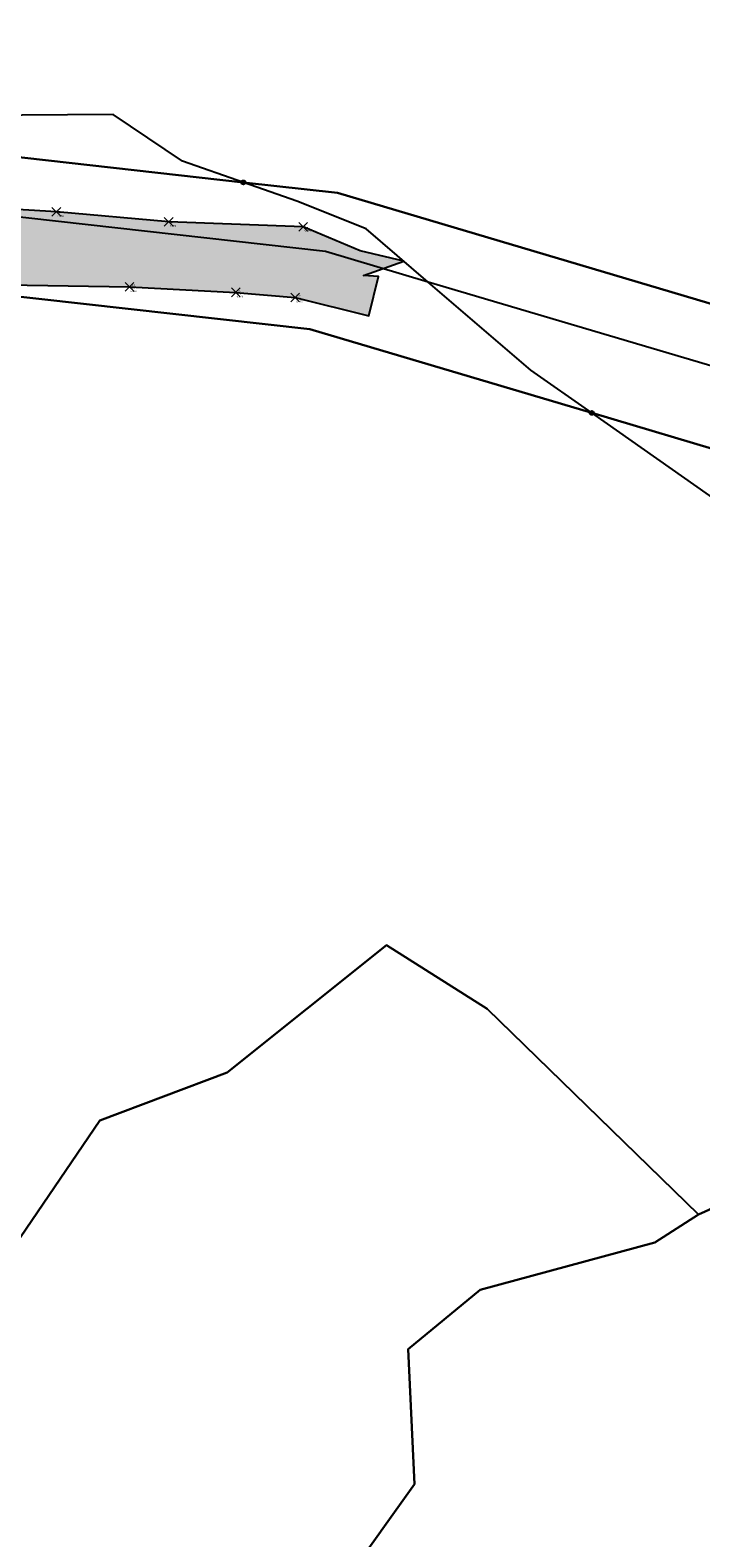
# Model space of a CAD drawing. Extents: x 463979 to 467979, y 555064 to 557157.
# Tile 66 of 82: x 467168 to 467191, y 556192 to 556244. Entities that reach past the tile are written whole.
import ezdxf

# ---------------------------------------------------------------- set-up
doc = ezdxf.new("R2010")
doc.units = 0
doc.header["$MEASUREMENT"] = 0
doc.header["$PDMODE"] = 3
doc.header["$PDSIZE"] = 0.15
doc.linetypes.add('Center line', pattern=[0])
doc.layers.add('OS MAP', color=7, linetype='Continuous')
doc.layers.add('Survey Detail Drawn', color=7, linetype='Continuous')
doc.layers.add('Road Edge', color=144, linetype='Continuous', lineweight=9)
doc.styles.add('Legend', font='calibri.ttf')

# ---------------------------------------------------------------- blocks, each defined once
blk = doc.blocks.new('*U4')
at = {"linetype": 'Continuous'}
blk.add_point((0, 0), dxfattribs=at)
at = {"linetype": 'Continuous', "style": 'Legend'}
for tag, p in [('NAME', (0.13, 0.14)), ('CODE', (0.13, -0.28)), ('COMMENTS', (0.13, -1.55)), ('ELEVATION', (0.13, -0.7))]:
    blk.add_attdef(tag, p, '', height=0.25, dxfattribs=at)

msp = doc.modelspace()

# ---------------------------------------------------------------- hatches: boundary and pattern name
at = {"layer": 'Survey Detail Drawn', "true_color": 0x89a992}
h = msp.add_hatch(color=252, dxfattribs=at)
h.dxf.hatch_style = 1
h.paths.add_polyline_path([(467131.798, 556212.151), (467134.062, 556213.055), (467137.414, 556214.322), (467139.567, 556215.331), (467143.086, 556217.265), (467145.396, 556218.769), (467147.205, 556220.285), (467148.711, 556221.925), (467150.118, 556223.757), (467151.975, 556226.533), (467153.284, 556228.697), (467154.192, 556230.483), (467155.285, 556232.028), (467156.362, 556232.831), (467157.837, 556233.602), (467159.762, 556234.328), (467163.003, 556234.687), (467167.033, 556234.783), (467171.25, 556234.708), (467174.914, 556234.521), (467176.959, 556234.347), (467179.501, 556233.715), (467179.836, 556235.061), (467179.313, 556235.105), (467180.704, 556235.593), (467179.204, 556235.949), (467177.234, 556236.781), (467172.603, 556236.952), (467168.733, 556237.296), (467164.343, 556237.556), (467161.122, 556237.679), (467158.857, 556237.408), (467156.245, 556236.708), (467154.1, 556235.325), (467151.784, 556232.803), (467150.667, 556231.132), (467150.5, 556230.485), (467148.435, 556226.915), (467146.498, 556224.224), (467144.927, 556222.471), (467142.904, 556220.689), (467140.978, 556219.353), (467138.75, 556218.159), (467136.159, 556216.816), (467131.146, 556214.917), (467127.477, 556213.927), (467125.705, 556213.32), (467124.536, 556212.823), (467123.466, 556212.299), (467120.281, 556211.787), (467113.279, 556208.533), (467112.882, 556207.557), (467111.694, 556206.316), (467110.581, 556205.254), (467109.543, 556204.274), (467108.193, 556203.415), (467107.759, 556203.078), (467106.964, 556202.714), (467105.045, 556202.14), (467104.012, 556201.724), (467102.763, 556201.186), (467101.256, 556200.517), (467099.966, 556200.108), (467100.653, 556198.814), (467102.223, 556198.866), (467099.36, 556197.694), (467101.413, 556197.763), (467101.971, 556196.836), (467104, 556197.23), (467105.484, 556197.868), (467106.347, 556197.807), (467106.753, 556197.927), (467111.18, 556200.026), (467113.202, 556201.249), (467114.964, 556202.44), (467117.614, 556204.358), (467119.38, 556205.629), (467122.017, 556207.218), (467124.154, 556208.812), (467125.513, 556209.414), (467127.462, 556210.135), (467128.539, 556210.601)])

# ---------------------------------------------------------------- linework, layer by layer
at = {"layer": 'OS MAP'}
for points in [[(467156.102, 556245.509), (467155.489, 556243.221), (467156.117, 556241.155), (467156.339, 556240.423), (467175.178, 556238.307), (467178.415, 556237.943), (467193.526, 556233.461)], [(467156.102, 556245.509), (467155.489, 556243.221), (467156.117, 556241.155), (467156.339, 556240.423), (467175.178, 556238.307), (467178.415, 556237.943), (467193.526, 556233.461)], [(467175.178, 556238.307), (467173.074, 556239.041), (467170.69, 556240.646), (467165.97, 556240.613), (467156.117, 556241.155), (467151.512, 556241.408)], [(467193.526, 556233.461), (467178.415, 556237.943), (467175.178, 556238.307), (467156.339, 556240.423), (467149.16, 556229.761), (467143.192, 556222.026), (467135.265, 556217.55), (467117.721, 556209.407), (467104.25, 556203.155), (467095.901, 556199.32), (467085.121, 556192.485)], [(467307.047, 556151.149), (467299.699, 556168.134), (467293.41, 556176.752), (467281.628, 556186.409), (467276.122, 556196.075), (467269.037, 556212.014), (467263.279, 556215.142), (467259.098, 556213.567), (467254.926, 556206.239), (467251.791, 556204.665), (467243.946, 556205.437), (467212.014, 556225.258), (467192.916, 556231.503), (467181.538, 556234.877), (467178.006, 556235.925), (467157.346, 556238.246), (467150.824, 556228.56), (467144.562, 556220.444), (467136.202, 556215.724), (467119.346, 556207.901), (467105.11, 556201.293), (467096.882, 556197.514), (467086.3, 556190.804)], [(467187.179, 556230.367), (467185.083, 556231.835), (467181.538, 556234.877), (467179.402, 556236.711), (467177.016, 556237.665), (467175.178, 556238.307)], [(467304.612, 556149.927), (467297.323, 556166.776), (467291.417, 556174.868), (467279.514, 556184.625), (467273.691, 556194.846), (467266.927, 556210.065), (467263.074, 556212.158), (467260.976, 556211.368), (467256.882, 556204.178), (467252.308, 556201.881), (467243.049, 556202.792), (467210.857, 556222.774), (467195.136, 556227.915), (467192.106, 556228.906), (467187.179, 556230.367), (467177.463, 556233.249), (467158.681, 556235.359), (467153.031, 556226.968), (467146.379, 556218.346), (467137.445, 556213.302), (467121.502, 556205.902), (467106.25, 556198.823), (467098.184, 556195.119), (467087.864, 556188.574)], [(467304.612, 556149.927), (467297.323, 556166.776), (467291.417, 556174.868), (467279.514, 556184.625), (467273.691, 556194.846), (467266.927, 556210.065), (467263.074, 556212.158), (467260.976, 556211.368), (467256.882, 556204.178), (467252.308, 556201.881), (467243.049, 556202.792), (467210.857, 556222.774), (467195.136, 556227.915), (467192.106, 556228.906), (467187.179, 556230.367), (467177.463, 556233.249), (467158.681, 556235.359), (467153.031, 556226.968), (467146.379, 556218.346), (467137.445, 556213.302), (467121.502, 556205.902), (467106.25, 556198.823), (467098.184, 556195.119), (467087.864, 556188.574)], [(467087.864, 556188.574), (467098.184, 556195.119), (467106.25, 556198.823), (467121.502, 556205.902), (467137.445, 556213.302), (467146.379, 556218.346), (467153.031, 556226.968), (467158.681, 556235.359), (467177.463, 556233.249), (467187.179, 556230.367), (467192.106, 556228.906), (467195.136, 556227.915), (467210.857, 556222.774), (467243.049, 556202.792), (467252.308, 556201.881), (467256.882, 556204.178), (467260.976, 556211.368), (467263.074, 556212.158), (467266.927, 556210.065), (467273.691, 556194.846), (467279.514, 556184.625), (467291.417, 556174.868), (467297.323, 556166.776), (467304.612, 556149.927)], [(467191.661, 556227.23), (467187.179, 556230.367)], [(467190.853, 556202.762), (467194.598, 556204.442), (467198.259, 556205.606), (467200.749, 556208.426), (467211.81, 556212.307), (467215.762, 556213.357), (467217.895, 556213.923)], [(467190.853, 556202.762), (467183.58, 556209.84), (467180.107, 556212.035), (467174.623, 556207.645), (467170.236, 556205.999), (467167.494, 556201.975), (467155.977, 556198.683), (467149.945, 556195.39), (467146.106, 556196.853), (467136.277, 556192.55), (467139.891, 556179.66)], [(467185.576, 556174.441), (467170.672, 556164.953), (467159.332, 556161.228), (467154.292, 556158.618), (467149.733, 556167.956), (467143.405, 556177.42), (467139.891, 556179.66), (467136.277, 556192.55), (467146.106, 556196.853), (467149.945, 556195.39), (467155.977, 556198.683), (467167.494, 556201.975), (467170.236, 556205.999), (467174.623, 556207.645), (467180.107, 556212.035), (467183.58, 556209.84), (467190.853, 556202.762), (467194.598, 556204.442)], [(467185.576, 556174.441), (467170.672, 556164.953), (467159.332, 556161.228), (467154.292, 556158.618), (467149.733, 556167.956), (467143.405, 556177.42), (467139.891, 556179.66), (467136.277, 556192.55), (467146.106, 556196.853), (467149.945, 556195.39), (467155.977, 556198.683), (467167.494, 556201.975), (467170.236, 556205.999), (467174.623, 556207.645), (467180.107, 556212.035), (467183.58, 556209.84), (467190.853, 556202.762)], [(467185.576, 556174.441), (467170.672, 556164.953), (467159.332, 556161.228), (467154.292, 556158.618), (467149.733, 556167.956), (467143.405, 556177.42), (467139.891, 556179.66), (467136.277, 556192.55), (467146.106, 556196.853), (467149.945, 556195.39), (467155.977, 556198.683), (467167.494, 556201.975), (467170.236, 556205.999), (467174.623, 556207.645), (467180.107, 556212.035), (467183.58, 556209.84), (467190.853, 556202.762), (467194.598, 556204.442)], [(467190.853, 556202.762), (467183.58, 556209.84), (467180.107, 556212.035), (467174.623, 556207.645), (467170.236, 556205.999), (467167.494, 556201.975), (467155.977, 556198.683), (467149.945, 556195.39), (467146.106, 556196.853), (467136.277, 556192.55), (467139.891, 556179.66)], [(467194.598, 556204.442), (467190.853, 556202.762), (467189.353, 556201.79), (467183.33, 556200.165), (467180.856, 556198.116), (467181.075, 556193.469), (467178.752, 556190.219), (467174.967, 556187.877), (467179.165, 556183.195), (467180.335, 556179.683), (467182.262, 556178.65), (467185.576, 556174.441)], [(467194.598, 556204.442), (467190.853, 556202.762), (467189.353, 556201.79), (467183.33, 556200.165), (467180.856, 556198.116), (467181.075, 556193.469), (467178.752, 556190.219), (467174.967, 556187.877), (467179.165, 556183.195), (467180.335, 556179.683), (467182.262, 556178.65), (467185.576, 556174.441)], [(467190.853, 556202.762), (467189.353, 556201.79), (467183.33, 556200.165), (467180.856, 556198.116), (467181.075, 556193.469), (467178.752, 556190.219), (467174.967, 556187.877), (467179.165, 556183.195), (467180.335, 556179.683), (467182.262, 556178.65), (467185.576, 556174.441)], [(467178.752, 556190.219), (467181.075, 556193.469), (467180.856, 556198.116), (467183.33, 556200.165), (467189.353, 556201.79), (467190.853, 556202.762)], [(467178.752, 556190.219), (467181.075, 556193.469), (467180.856, 556198.116), (467183.33, 556200.165), (467189.353, 556201.79), (467190.853, 556202.762)]]:
    msp.add_lwpolyline(points, dxfattribs=at)
for centre in [(467175.178, 556238.307), (467187.179, 556230.367)]:
    msp.add_circle(centre, 0.0699, dxfattribs=at)
at = {"layer": 'Road Edge', "linetype": 'Center line', "ltscale": 5}
for points in [[(467177.234, 556236.781, 6.488), (467172.603, 556236.952, 5.483), (467168.733, 556237.296, 4.628), (467164.343, 556237.556, 3.772), (467161.122, 556237.679, 3.174), (467158.857, 556237.408, 2.833), (467156.245, 556236.708, 2.538), (467154.1, 556235.325, 2.416), (467151.784, 556232.803, 2.362), (467150.667, 556231.132, 2.396), (467150.5, 556230.485, 2.401), (467148.435, 556226.915, 2.41), (467146.498, 556224.224, 2.354), (467144.927, 556222.471, 2.329), (467142.904, 556220.689, 2.284), (467140.978, 556219.353, 2.288), (467138.75, 556218.159, 2.158), (467136.159, 556216.816, 2.066), (467131.146, 556214.917, 2.034)], [(467124.174, 556209.401, 2.229), (467126.736, 556210.477, 2.14), (467129.464, 556211.436, 2.076), (467131.798, 556212.151, 2.129), (467134.062, 556213.055, 2.111), (467137.414, 556214.322, 2.183), (467139.567, 556215.331, 2.184), (467143.086, 556217.265, 2.288), (467145.396, 556218.769, 2.408), (467147.205, 556220.285, 2.412), (467148.711, 556221.925, 2.499), (467150.118, 556223.757, 2.467), (467151.975, 556226.533, 2.415), (467153.284, 556228.697, 2.468), (467154.192, 556230.483, 2.466), (467155.285, 556232.028, 2.518), (467156.362, 556232.831, 2.522), (467157.837, 556233.602, 2.558), (467159.762, 556234.328, 2.918), (467163.003, 556234.687, 3.498), (467167.033, 556234.783, 4.333), (467171.25, 556234.708, 5.244), (467174.914, 556234.521, 6.076), (467176.959, 556234.347, 6.45)]]:
    msp.add_polyline3d(points, dxfattribs=at)
at = {"layer": 'Survey Detail Drawn', "color": 0, "elevation": 1.98}
msp.add_lwpolyline([(467167.033, 556234.783), (467171.25, 556234.708), (467174.914, 556234.521), (467176.959, 556234.347), (467179.501, 556233.715), (467179.836, 556235.061), (467179.313, 556235.105), (467180.704, 556235.593), (467179.204, 556235.949), (467177.234, 556236.781), (467172.603, 556236.952), (467168.733, 556237.296), (467164.343, 556237.556)], dxfattribs=at)

# ---------------------------------------------------------------- block references
at = {"layer": 'Road Edge', "lineweight": 0, "xscale": 0.25, "yscale": 0.25, "zscale": 0.25}
for p, values in [((467168.733, 556237.296, 4.628), {'NAME': '3', 'CODE': 'RE1', 'ELEVATION': '4.628'}), ((467172.603, 556236.952, 5.483), {'NAME': '2', 'CODE': 'RE1', 'ELEVATION': '5.483'}), ((467177.234, 556236.781, 6.488), {'NAME': '1', 'CODE': 'RE1', 'ELEVATION': '6.488'}), ((467171.25, 556234.708, 5.244), {'NAME': '454', 'CODE': 'RE3', 'ELEVATION': '5.244'}), ((467174.914, 556234.521, 6.076), {'NAME': '455', 'CODE': 'RE3', 'ELEVATION': '6.076'}), ((467176.959, 556234.347, 6.45), {'NAME': '456', 'CODE': 'RE3', 'ELEVATION': '6.450'})]:
    msp.add_blockref('*U4', p, dxfattribs=at).add_auto_attribs(values)

doc.saveas('drawing.dxf')
